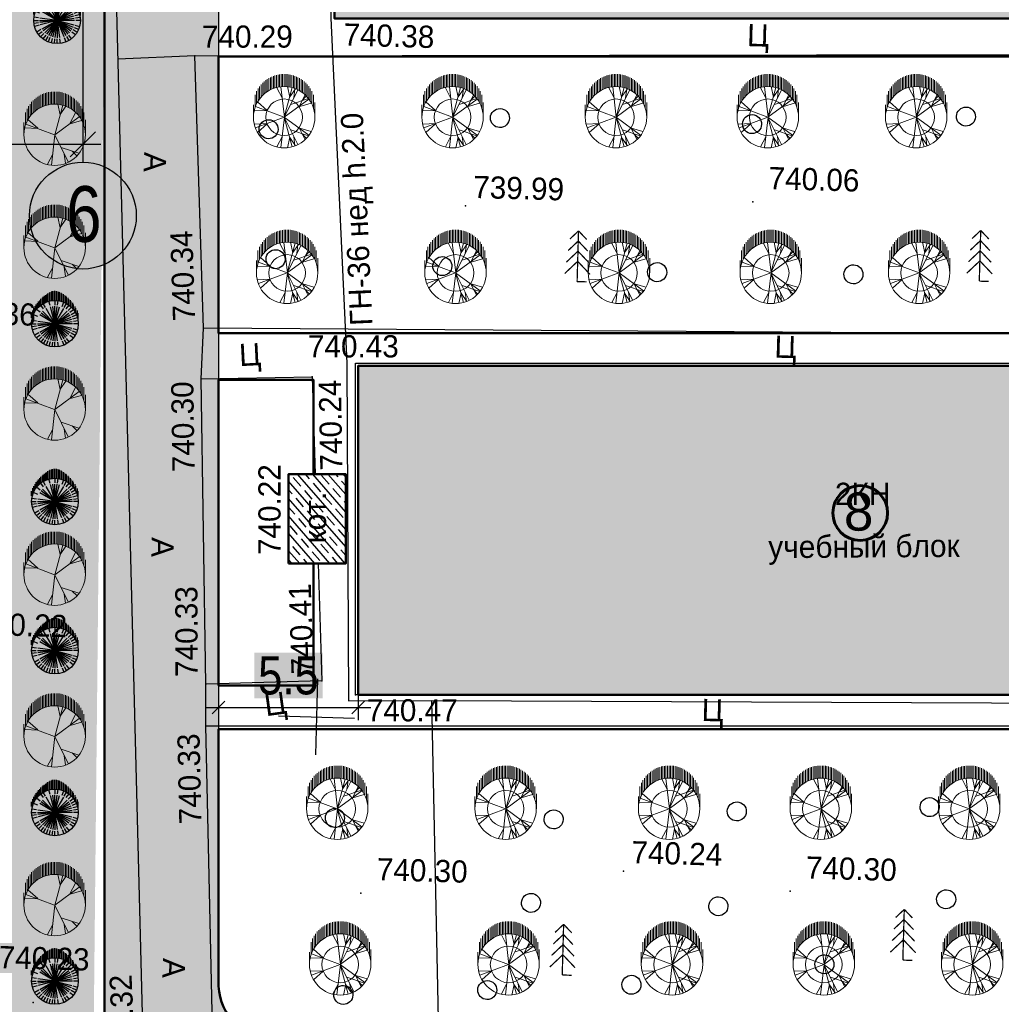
# Model space of a CAD drawing. Header units: millimetres. Extents: x -257011 to 237647566, y 2784933 to 6706507.
# Tile 25 of 256: x 10283163 to 10321845, y 2888420 to 2927237. Entities that reach past the tile are written whole.
import ezdxf
from ezdxf import colors
from ezdxf.entities.mleader import LeaderData, LeaderLine
from ezdxf.lldxf.tags import DXFTag
from ezdxf.math import Vec2, Vec3

# ---------------------------------------------------------------- set-up
doc = ezdxf.new("R2010")
doc.units = ezdxf.units.MM
doc.header["$LTSCALE"] = 1000
doc.header["$PDMODE"] = 32
doc.header["$PDSIZE"] = 0.3
for name, pattern in [('Д_ТРОТ_ТРУБА', [3, 1.5, -1.5]), ('ДОРОГИ_СТРОЯЩ', [9, 8, -1]), ('Контура низ откосов  Штриховая 0.1-0.5 - - - - - - -', [0.6, 0.1, -0.5])]:
    doc.linetypes.add(name, pattern=pattern)
for name, color, linetype in [('(001) Сетка', 92, 'Continuous'), ('(002) Рамка', 7, 'Continuous'), ('(004) Точки рельефа', 7, 'Continuous'), ('(007) Здания', 7, 'Continuous'), ('(013) Газ', 40, 'ИК_Газопровод -------г--------'), ('(013) Газопровод', 30, 'ИК_Газопровод -------г--------'), ('(025) Дорога', 7, 'Continuous'), ('(038) Деревья', 7, 'Continuous'), ('TREE', 74, 'Continuous')]:
    doc.layers.add(name, color=color, linetype=linetype)
for name, color, linetype, lineweight in [('.', 7, 'Continuous', 15), ('text', 1, 'Continuous', 13), ('Та', 250, 'Continuous', 25), ('Ф А С А Д', 250, 'Continuous', 15)]:
    doc.layers.add(name, color=color, linetype=linetype, lineweight=lineweight)
doc.styles.add('ATTR', font='romans.shx', dxfattribs={"width": 0.8, "height": 0.470416})
doc.styles.add('BM-431', font='txt')
doc.styles.add('D-431', font='txt', dxfattribs={"width": 2})
doc.styles.add('iso', font='isocpeur.TTF')
doc.styles.add('P-131', font='txt')
doc.styles.add('Roman', font='romans')
doc.styles.get("Standard").update_dxf_attribs({"font": 'ARIALN.TTF'})
doc.styles.add('X_ISO', font='isocpeui.ttf')
doc.styles.add('Фарход', font='ARIALN.TTF')
tags = doc.linetypes.add('HOT_WATER_SUPPLY', pattern='A,12.7,-5.08,["HW",Standard,S=2.54,R=0,X=-2.54,Y=-1.27],-5.08', length=22.86).pattern_tags.tags
tags[6] = DXFTag(74, 10)
doc.linetypes.add('KANALIS_K', pattern='A,1,["<",Standard,S=1.8,R=0,X=-0.9,Y=-0.9],3,-1,["К",Standard,S=1.8,R=0,X=-0.9,Y=-0.9],-1,10', length=16)
doc.linetypes.add('ИК_Воздушка ------- --------', pattern='A,9,-0.6,["Z",Standard,S=1.2,R=70,X=0.6,Y=-0.65],-1', length=10.6)
doc.linetypes.add('ИК_Газопровод -------г--------', pattern='A,9,-0.6,["Г",Standard,S=1.2,R=0,X=0,Y=-0.6],-1.2', length=10.8)
doc.dimstyles.new('ISO-25$0', dxfattribs={"dimtxt": 300, "dimasz": 200, "dimexe": 100, "dimexo": 300, "dimgap": 50, "dimtad": 1, "dimdec": 0, "dimtxsty": 'Фарход', "dimblk": 'OBLIQUE', "dimcen": 250, "dimclrd": 256, "dimclrt": 250, "dimadec": 0, "dimazin": 0, "dimtfac": 1, "dimtdec": 0, "dimtmove": 0, "dimatfit": 3, "dimldrblk": 'OBLIQUE', "dimfxl": 0, "dimlwd": -1, "dimarcsym": 0})
doc.dimstyles.new('ISO-25_WS', dxfattribs={"dimscale": 141.414141, "dimtxt": 7, "dimasz": 7, "dimexe": 5, "dimexo": 20, "dimgap": 2, "dimtad": 1, "dimdec": 0, "dimdsep": 46, "dimtxsty": 'Standard', "dimblk": 'OBLIQUE', "dimcen": 2.5, "dimdle": 5, "dimclrd": 5, "dimclre": 5, "dimclrt": 5, "dimadec": 0, "dimazin": 0, "dimtfac": 1, "dimtdec": 0, "dimtmove": 0, "dimatfit": 3, "dimldrblk": 'OBLIQUE', "dimfxl": 0, "dimtolj": 1, "dimtzin": 0, "dimlwd": 30, "dimlwe": 30, "dimarcsym": 0})

# ---------------------------------------------------------------- blocks, each defined once
blk = doc.blocks.new('d')
at = {"layer": '(038) Деревья', "color": 30}
blk.add_ellipse((0, 0), major_axis=(0.265, 0.265), ratio=1, start_param=5.497787, end_param=11.780972, dxfattribs=at)
blk = doc.blocks.new('ell')
at = {"const_width": 0.05}
for points in [[(0, 2), (-0.329, 1.671)], [(0, 0), (0, 2)], [(0, 2), (0.329, 1.671)], [(0, 1.6), (-0.386, 1.214)], [(0, 1.6), (0.386, 1.214)], [(0, 1.2), (-0.443, 0.757)], [(0, 1.2), (0.443, 0.757)], [(0, 0.8), (-0.5, 0.3)], [(0, 0.8), (0.5, 0.3)], [(0, 0), (0.375, 0)]]:
    blk.add_lwpolyline(points, dxfattribs=at)
blk = doc.blocks.new('Setka')
at = {"layer": '(001) Сетка'}
for p, q in [((0, 1.5), (0, -1.5)), ((-1.5, 0), (1.5, 0))]:
    blk.add_line(p, q, dxfattribs=at)
blk = doc.blocks.new('kjvklglhl')
at = {"layer": '(004) Точки рельефа'}
for p in [(334.286, 500.732), (356.431, 495.593), (345.119, 495.121), (334.932, 490.013), (334.896, 488.007), (339.267, 488.21), (338.449, 484.352), (338.596, 480.828), (335.418, 475.977), (339.992, 476.24), (341.325, 475.724), (335.462, 474.337), (352.087, 469.079), (358.665, 468.464), (341.765, 467.921), (328.971, 463.246)]:
    blk.add_point(p, dxfattribs=at)
at = {"layer": '(007) Здания'}
blk.add_lwpolyline([(376.227, 476.706), (341.325, 475.724), (340.957, 488.799), (381.529, 489.94), (382.011, 472.802)], dxfattribs=at)
blk.add_lwpolyline([(338.548, 480.826), (338.449, 484.352), (340.7, 484.415), (340.799, 480.89)], close=True, dxfattribs=at)
at = {"layer": '(013) Газ', "linetype": 'ИК_Воздушка ------- --------', "ltscale": 0.5, "flags": 128}
for points in [[(292.909, 529.889), (292.062, 534.008), (300.797, 535.523), (378.045, 536.01), (380.152, 536.01), (380.512, 520.117), (378.614, 520.082), (373.886, 519.972), (374, 516.282), (339.283, 515.209), (339.606, 502.365), (340.619, 488.79), (341.059, 475.484), (341.059, 475.484), (344.329, 475.58), (345.717, 447.337), (345.717, 447.337)], [(344.329, 475.58), (375.842, 476.344), (375.939, 472.334), (381.325, 472.464), (381.43, 468.731)]]:
    blk.add_lwpolyline(points, dxfattribs=at)
at = {"layer": '(025) Дорога', "linetype": 'Д_ТРОТ_ТРУБА', "flags": 128}
blk.add_lwpolyline([(269.368, 515.247), (270.684, 506.001), (279.473, 507.345), (281.553, 506.423), (308.542, 510.883), (312.531, 513.649), (318.524, 513.838), (330.524, 514.19), (333.406, 460.634), (331.811, 454.811, 1.56758), (332.906, 443.73, 0.509364), (333.962, 453.359), (336.672, 456.912), (338.021, 457.657), (347.714, 458.292), (347.773, 448.108), (343.552, 448.203), (343.703, 435.09)], format="xyb", dxfattribs=at)
for points in [[(380.155, 490.956), (334.932, 490.013), (334.286, 500.732), (371.231, 501.827), (379.825, 502.082), (379.898, 499.61), (378.901, 499.581)], [(339.712, 480.859), (339.992, 476.24), (335.418, 475.977), (334.896, 488.007), (339.267, 488.21), (339.499, 484.382)], [(339.267, 488.21), (339.499, 484.382)], [(374.417, 463.962), (336.083, 462.055), (335.462, 474.337), (374.094, 475.423), (374.417, 463.962)]]:
    blk.add_lwpolyline(points, dxfattribs=at)
at = {"layer": '(025) Дорога', "linetype": 'Контура низ откосов  Штриховая 0.1-0.5 - - - - - - -'}
for points in [[(334.286, 500.732), (331.26, 500.509)], [(334.896, 488.007), (334.932, 490.013)], [(335.462, 474.337), (335.418, 475.978)]]:
    blk.add_lwpolyline(points, dxfattribs=at)
at = {"layer": '(001) Сетка'}
blk.add_blockref('Setka', (339.817, 474.81), dxfattribs=at)
at = {"layer": '(038) Деревья', "color": 30, "linetype": 'Continuous'}
for p in [(364.735, 499.189), (346.379, 498.615), (356.318, 498.656), (337.279, 497.918), (337.697, 492.805), (344.276, 492.716), (352.744, 492.716), (360.478, 492.849), (364.07, 471.935), (356.479, 471.554), (349.273, 471.036), (340.653, 470.848), (364.823, 468.322), (355.857, 467.795), (348.473, 467.72), (360.099, 465.626), (352.521, 464.605), (341.184, 463.885), (346.845, 464.238)]:
    blk.add_blockref('d', p, dxfattribs=at)
at = {"layer": '(038) Деревья', "linetype": 'Continuous'}
for p in [(365.443, 492.719), (349.601, 492.256), (363.184, 465.878), (349.783, 464.913)]:
    blk.add_blockref('ell', p, dxfattribs=at)
at = {"layer": '(004) Точки рельефа', "style": 'D-431'}
for s, rotation, p in [('740.29', 1.6978, (334.564, 501.055)), ('740.34', 93.4498, (334.601, 490.281)), ('740.43', 1.6107, (339.083, 488.97)), ('740.24', 92.6563, (340.569, 484.559)), ('740.30', 92.4832, (334.746, 484.329)), ('740.22', 91.6107, (338.223, 481.152)), ('740.33', 91.7957, (335.094, 476.255)), ('740.41', 93.4656, (339.66, 476.508)), ('740.47', 1.6107, (341.806, 474.692)), ('740.33', 92.8904, (335.406, 470.463)), ('740.32', 94.0803, (333.071, 460.899))]:
    blk.add_text(s, height=0.875, rotation=rotation, dxfattribs=at).set_placement(p)
for s, p in [('740.38', (340.128, 501.299)), ('740.06', (357.031, 496.113)), ('739.99', (345.407, 495.436)), ('740.36', (324.734, 489.914)), ('740.22', (326.316, 477.674)), ('740.24', (352.375, 469.394)), ('740.30', (359.265, 468.984)), ('740.30', (342.365, 468.441)), ('740.23', (327.566, 464.561))]:
    blk.add_text(s, height=0.875, dxfattribs=at).set_placement(p)
at = {"layer": '(007) Здания', "color": 0}
for s, rotation, style, p in [('2КН', 1.6107, 'P-131', (360.003, 483.735)), ('учебный блок', 2, 'BM-431', (357.44, 481.568))]:
    blk.add_text(s, height=0.88, rotation=rotation, dxfattribs=dict(at, style=style)).set_placement(p)
at = {"layer": '(007) Здания', "color": 0, "linetype": 'Continuous', "style": 'BM-431'}
blk.add_text('кот.', height=0.88, rotation=91.6107, dxfattribs=at).set_placement((340.002, 481.663))
at = {"layer": '(013) Газопровод', "color": 0, "linetype": 'Continuous', "style": 'BM-431'}
blk.add_text('ГН-36 нед h.2.0', height=0.875, rotation=94.2102, dxfattribs=at).set_placement((341.589, 490.311))
at = {"layer": '(025) Дорога', "linetype": 'ДОРОГИ_СТРОЯЩ', "style": 'BM-431'}
for p in [(356.026, 501.725), (357.449, 489.478), (354.983, 475.08)]:
    blk.add_text('Ц', height=0.875, dxfattribs=at).set_placement(p)
for s, rotation, p in [('A', 270, (332.405, 496.888)), ('Ц', 4.4789, (336.401, 488.548)), ('A', 270, (333.13, 481.714)), ('Ц', 9.3824, (337.827, 474.781)), ('A', 270, (334.037, 465.143))]:
    blk.add_text(s, height=0.875, rotation=rotation, dxfattribs=at).set_placement(p)
blk = doc.blocks.new('dhdyfh')
at = {"layer": 'TREE', "color": 92, "lineweight": 20}
for p, q in [((10253914, 5666083), (10253914, 5666567)), ((10253975, 5666109), (10253975, 5666601)), ((10254035, 5666629), (10254035, 5666140)), ((10254096, 5666652), (10254096, 5666163)), ((10254156, 5666184), (10254156, 5666675)), ((10254217, 5666691), (10254217, 5666204)), ((10254277, 5666217), (10254277, 5666705)), ((10254338, 5666714), (10254338, 5666227)), ((10254398, 5666235), (10254398, 5666724)), ((10254459, 5666724), (10254459, 5666238)), ((10254519, 5666243), (10254519, 5666724)), ((10254580, 5666724), (10254580, 5666240)), ((10254640, 5666233), (10254640, 5666724)), ((10254701, 5666717), (10254701, 5666227)), ((10254761, 5666215), (10254761, 5666706)), ((10254822, 5666693), (10254822, 5666199)), ((10254882, 5666186), (10254882, 5666674)), ((10254943, 5666652), (10254943, 5666166)), ((10255003, 5666140), (10255003, 5666629)), ((10255064, 5666601), (10255064, 5666114)), ((10255125, 5666081), (10255125, 5666565)), ((10253491, 5665666), (10253491, 5666158)), ((10253551, 5665761), (10253551, 5666240)), ((10253612, 5665831), (10253612, 5666323)), ((10253672, 5665895), (10253672, 5666384)), ((10253733, 5665949), (10253733, 5666439)), ((10253793, 5665998), (10253793, 5666487)), ((10253854, 5666529), (10253854, 5666039)), ((10254443, 5665800), (10254236, 5666193)), ((10254532, 5665031), (10254393, 5666223)), ((10254522, 5665028), (10254837, 5666198)), ((10254739, 5665821), (10254650, 5666236)), ((10254739, 5665828), (10254966, 5666152)), ((10254897, 5665793), (10254946, 5666154)), ((10255185, 5666529), (10255185, 5666042)), ((10255246, 5665998), (10255246, 5666487)), ((10255306, 5666441), (10255306, 5665949)), ((10255367, 5665893), (10255367, 5666384)), ((10255427, 5666323), (10255427, 5665828)), ((10255488, 5665756), (10255488, 5666256)), ((10255548, 5666158), (10255548, 5665664)), ((10253370, 5665419), (10253370, 5665908)), ((10253430, 5665555), (10253430, 5666052)), ((10254522, 5665031), (10255054, 5666100)), ((10254778, 5665531), (10255478, 5665762)), ((10255123, 5665467), (10255340, 5665898)), ((10255212, 5665677), (10255390, 5665854)), ((10255609, 5665574), (10255609, 5666055)), ((10255669, 5665911), (10255669, 5665409)), ((10253309, 5665030), (10253309, 5665514)), ((10254519, 5665030), (10253387, 5665451)), ((10253851, 5665290), (10253466, 5665636)), ((10254522, 5665028), (10255488, 5665736)), ((10255133, 5665459), (10255577, 5665590)), ((10255730, 5665030), (10255730, 5665615)), ((10253851, 5665282), (10253348, 5665297))]:
    blk.add_line(p, q, dxfattribs=at)
at = {"layer": 'TREE', "color": 30, "lineweight": 20, "true_color": 0xf8991e}
for p, q in [((10254519, 5665030), (10253387, 5664608)), ((10254532, 5665028), (10254393, 5663836)), ((10254522, 5665031), (10254837, 5663861)), ((10254522, 5665031), (10255488, 5664323)), ((10254522, 5665028), (10255054, 5663959)), ((10253851, 5664777), (10253348, 5664762)), ((10253851, 5664769), (10253466, 5664423)), ((10255123, 5664592), (10255340, 5664161)), ((10255133, 5664600), (10255577, 5664469)), ((10254443, 5664259), (10254236, 5663866)), ((10254739, 5664238), (10254650, 5663823)), ((10254739, 5664231), (10254966, 5663908)), ((10254778, 5664528), (10255478, 5664297)), ((10254897, 5664266), (10254946, 5663905)), ((10255212, 5664382), (10255390, 5664205))]:
    blk.add_line(p, q, dxfattribs=at)
blk.add_circle((10254519, 5665030), 1210, dxfattribs=at)
at = {"layer": 'TREE', "color": 92, "lineweight": 20}
blk.add_circle((10254519, 5665030), 720, dxfattribs=at)
at = {"layer": 'TREE', "color": 30, "lineweight": 20, "true_color": 0xf8991e, "style": 'ATTR', "width": 0.8, "flags": 9}
for p in [(10254522, 5665031), (10254522, 5665028)]:
    blk.add_attdef('ESTCODE', p, '', height=14.1, rotation=90, dxfattribs=at)
blk = doc.blocks.new('16')
h = blk.add_hatch(color=256)
h.dxf.hatch_style = 1
h.set_gradient(color1=(153, 204, 102), one_color=1, tint=1, name='SPHERICAL')
h.paths.add_polyline_path([(16382639, 10776741, 1), (16386324, 10776741, 1)])
blk.add_circle((16384481, 10776741), 1842)
at = {"layer": 'TREE'}
for p, q in [((16383442, 10777780), (16383179, 10778043)), ((16383584, 10777909), (16383360, 10778202)), ((16383746, 10778014), (16383560, 10778336)), ((16384102, 10778156), (16384005, 10778520)), ((16384481, 10776741), (16384124, 10778075)), ((16384290, 10778196), (16384241, 10778567)), ((16384481, 10776741), (16384302, 10778103)), ((16384481, 10778583), (16384481, 10778214)), ((16384481, 10778122), (16384481, 10776741)), ((16384481, 10776741), (16384661, 10778103)), ((16384673, 10778196), (16384722, 10778567)), ((16384938, 10778583), (16385310, 10778583)), ((16385044, 10778100), (16385186, 10778442)), ((16385074, 10778491), (16385524, 10778491)), ((16385282, 10778398), (16385700, 10778398)), ((16385378, 10777909), (16385603, 10778202)), ((16385450, 10778306), (16385862, 10778306)), ((16385595, 10778214), (16385999, 10778214)), ((16385701, 10778122), (16386115, 10778122)), ((16385799, 10778030), (16386226, 10778030)), ((16383119, 10777305), (16382780, 10777445)), ((16383208, 10777476), (16382886, 10777662)), ((16383317, 10777634), (16383020, 10777862)), ((16384481, 10776741), (16383207, 10777268)), ((16384481, 10776741), (16383285, 10777431)), ((16384481, 10776741), (16383384, 10777583)), ((16384481, 10776741), (16383504, 10777717)), ((16384481, 10776741), (16383643, 10777834)), ((16384481, 10776741), (16383791, 10777937)), ((16384481, 10776741), (16385172, 10777937)), ((16384481, 10776741), (16385320, 10777834)), ((16384481, 10776741), (16385458, 10777717)), ((16384481, 10776741), (16385678, 10777431)), ((16385646, 10777634), (16385943, 10777862)), ((16385755, 10777476), (16386077, 10777662)), ((16385881, 10777938), (16386324, 10777938)), ((16385956, 10777846), (16386436, 10777846)), ((16386517, 10777754), (16386019, 10777754)), ((16386085, 10777662), (16386598, 10777662)), ((16386124, 10777569), (16386671, 10777569)), ((16386744, 10777477), (16386171, 10777477)), ((16386812, 10777385), (16386207, 10777385)), ((16386238, 10777293), (16386872, 10777293)), ((16382639, 10776741), (16383008, 10776741)), ((16383020, 10776933), (16382655, 10776981)), ((16383020, 10776548), (16382655, 10776500)), ((16383056, 10777122), (16382702, 10777217)), ((16384481, 10776741), (16383100, 10776741)), ((16384481, 10776741), (16383114, 10776920)), ((16384481, 10776741), (16383114, 10776561)), ((16384481, 10776741), (16383147, 10777098)), ((16384481, 10776741), (16383207, 10776213)), ((16384481, 10776741), (16383285, 10776050)), ((16384481, 10776741), (16383384, 10775898)), ((16384481, 10776741), (16383504, 10775764)), ((16384481, 10776741), (16383643, 10775648)), ((16384481, 10776741), (16383791, 10775544)), ((16384481, 10776741), (16383956, 10775471)), ((16384481, 10776741), (16384124, 10775406)), ((16384481, 10776741), (16385816, 10777098)), ((16384481, 10776741), (16385848, 10776920)), ((16384481, 10776741), (16385863, 10776741)), ((16384481, 10776741), (16385458, 10775764)), ((16384481, 10776741), (16385816, 10776383)), ((16384481, 10776741), (16385678, 10776050)), ((16384481, 10776741), (16385848, 10776561)), ((16384481, 10776741), (16385320, 10775648)), ((16384481, 10776741), (16385172, 10775544)), ((16384481, 10776741), (16384839, 10775406)), ((16384481, 10776741), (16385007, 10775471)), ((16384481, 10776741), (16384661, 10775378)), ((16384481, 10775359), (16384481, 10776741)), ((16385907, 10777122), (16386261, 10777217)), ((16385942, 10776548), (16386308, 10776500)), ((16386324, 10776741), (16385955, 10776741)), ((16386924, 10777201), (16386269, 10777201)), ((16386289, 10777109), (16386975, 10777109)), ((16387013, 10777017), (16386304, 10777017)), ((16387005, 10776464), (16386305, 10776464)), ((16386313, 10776556), (16387035, 10776556)), ((16386316, 10776925), (16387043, 10776925)), ((16387056, 10776833), (16386320, 10776833)), ((16387056, 10776648), (16386324, 10776648)), ((16386328, 10776741), (16387065, 10776741)), ((16383119, 10776176), (16382780, 10776036)), ((16383208, 10776005), (16382886, 10775819)), ((16383317, 10775847), (16383020, 10775619)), ((16385521, 10775701), (16385784, 10775438)), ((16385646, 10775847), (16385943, 10775619)), ((16385755, 10776005), (16386077, 10775819)), ((16385844, 10776176), (16386183, 10776036)), ((16386517, 10775727), (16386023, 10775727)), ((16386081, 10775819), (16386603, 10775819)), ((16386680, 10775912), (16386132, 10775912)), ((16386171, 10776004), (16386744, 10776004)), ((16386812, 10776096), (16386211, 10776096)), ((16386242, 10776188), (16386872, 10776188)), ((16386928, 10776280), (16386262, 10776280)), ((16386285, 10776372), (16386975, 10776372)), ((16383584, 10775572), (16383360, 10775279)), ((16383746, 10775467), (16383560, 10775145)), ((16383918, 10775381), (16383776, 10775039)), ((16384102, 10775325), (16384005, 10774961)), ((16384481, 10774898), (16384481, 10775267)), ((16384673, 10775285), (16384722, 10774914)), ((16384861, 10775325), (16384958, 10774961)), ((16384868, 10774898), (16385306, 10774898)), ((16385044, 10775381), (16385186, 10775039)), ((16385511, 10774991), (16385058, 10774991)), ((16385217, 10775467), (16385402, 10775145)), ((16385310, 10775083), (16385695, 10775083)), ((16385378, 10775572), (16385603, 10775279)), ((16385849, 10775175), (16385446, 10775175)), ((16385587, 10775267), (16385995, 10775267)), ((16386119, 10775359), (16385697, 10775359)), ((16385795, 10775451), (16386230, 10775451)), ((16386333, 10775543), (16385881, 10775543)), ((16385956, 10775635), (16386427, 10775635))]:
    blk.add_line(p, q, dxfattribs=at)
at = {"layer": 'TREE', "style": 'ATTR', "width": 0.8, "flags": 9}
blk.add_attdef('ESTCODE', (16384481, 10776741), '', height=21.5, dxfattribs=at)
blk = doc.blocks.new('17')
at = {"layer": 'TREE', "color": 68, "lineweight": 20, "true_color": 0x306100}
for p, q in [((16375547, 10777897), (16376284, 10777897)), ((16375547, 10776055), (16376189, 10777778)), ((16375932, 10777072), (16375955, 10777838)), ((16375943, 10777072), (16376470, 10777658)), ((16376140, 10777805), (16376884, 10777805)), ((16376347, 10777713), (16377104, 10777713)), ((16376516, 10777620), (16377265, 10777620)), ((16376661, 10777528), (16377389, 10777528)), ((16376767, 10777436), (16377515, 10777436)), ((16376865, 10777344), (16377610, 10777344)), ((16376947, 10777252), (16377692, 10777252)), ((16377022, 10777160), (16377766, 10777160)), ((16377829, 10777068), (16377084, 10777068)), ((16377151, 10776976), (16377888, 10776976)), ((16377190, 10776884), (16377939, 10776884)), ((16375545, 10776036), (16373730, 10776246)), ((16374374, 10776171), (16373777, 10776487)), ((16377982, 10776792), (16377237, 10776792)), ((16378017, 10776699), (16377272, 10776699)), ((16377304, 10776607), (16378052, 10776607)), ((16378077, 10776515), (16377335, 10776515)), ((16377355, 10776423), (16378098, 10776423)), ((16378111, 10776331), (16377369, 10776331)), ((16377381, 10776239), (16378126, 10776239)), ((16375545, 10776051), (16373917, 10775240)), ((16374784, 10775661), (16374433, 10774595)), ((16375545, 10776051), (16377325, 10775571)), ((16375545, 10776051), (16376623, 10774580)), ((16376751, 10775721), (16377384, 10775856)), ((16376763, 10775721), (16377255, 10775376)), ((16377351, 10775686), (16378099, 10775686)), ((16378115, 10775778), (16377370, 10775778)), ((16377378, 10775870), (16378127, 10775870)), ((16378126, 10776147), (16377386, 10776147)), ((16378126, 10775963), (16377390, 10775963)), ((16377394, 10776055), (16378126, 10776055)), ((16374386, 10775481), (16373835, 10775406)), ((16376201, 10775120), (16376400, 10774445)), ((16376213, 10775135), (16376868, 10774805)), ((16377147, 10775134), (16377884, 10775134)), ((16377939, 10775226), (16377198, 10775226)), ((16377237, 10775318), (16377982, 10775318)), ((16378017, 10775410), (16377276, 10775410)), ((16377308, 10775502), (16378050, 10775502)), ((16378080, 10775594), (16377327, 10775594)), ((16374561, 10775000), (16374292, 10774730)), ((16377265, 10774489), (16376512, 10774489)), ((16376652, 10774581), (16377414, 10774581)), ((16377515, 10774673), (16376763, 10774673)), ((16376861, 10774765), (16377610, 10774765)), ((16377696, 10774857), (16376947, 10774857)), ((16377022, 10774949), (16377766, 10774949)), ((16377829, 10775042), (16377088, 10775042)), ((16375547, 10774213), (16376438, 10774213)), ((16376888, 10774305), (16376124, 10774305)), ((16376376, 10774397), (16377108, 10774397))]:
    blk.add_line(p, q, dxfattribs=at)
blk.add_circle((16375547, 10776055), 1842, dxfattribs=at)
at = {"layer": 'TREE', "color": 68, "lineweight": 20, "true_color": 0x306100, "style": 'ATTR', "width": 0.8, "flags": 9}
blk.add_attdef('ESTCODE', (16375545, 10776051), '', height=21.5, dxfattribs=at)
blk = doc.blocks.new('_Oblique')
at = {"color": 0, "linetype": 'ByBlock', "lineweight": -2}
blk.add_line((-0.5, -0.5), (0.5, 0.5), dxfattribs=at)
blk = doc.blocks.new('*D2009')
at = {"color": 5, "linetype": 'KANALIS_K', "lineweight": -2, "ltscale": 1000, "transparency": 16777216}
for p, q in [((10291003, 2910214), (10291003, 2899616)), ((10296503, 2909868), (10296503, 2899616))]:
    blk.add_line(p, q, dxfattribs=at)
at = {"color": 5, "linetype": 'KANALIS_K', "ltscale": 1000, "transparency": 16777216}
blk.add_line((10290503, 2900116), (10297003, 2900116), dxfattribs=at)
at = {"layer": 'Defpoints', "color": 0, "linetype": 'KANALIS_K', "lineweight": 50, "ltscale": 1000, "transparency": 16777216}
for p in [(10291003, 2910264), (10296503, 2909918), (10296503, 2900116)]:
    blk.add_point(p, dxfattribs=at)
at = {"color": 5, "linetype": 'KANALIS_K', "ltscale": 1000, "transparency": 16777216, "xscale": 500, "yscale": 500, "zscale": 500, "rotation": 180}
blk.add_blockref('_Oblique', (10291003, 2900116), dxfattribs=at)
at = {"color": 5, "linetype": 'KANALIS_K', "ltscale": 1000, "transparency": 16777216, "xscale": 500, "yscale": 500, "zscale": 500}
blk.add_blockref('_Oblique', (10296503, 2900116), dxfattribs=at)
at = {"color": 5, "linetype": 'KANALIS_K', "ltscale": 1000, "transparency": 16777216, "insert": (10293753, 2901378), "char_height": 1500, "attachment_point": 5, "style": 'Фарход', "bg_fill": 1, "box_fill_scale": 1.1, "bg_fill_color": 255, "bg_fill_transparency": 0}
blk.add_mtext('5.5', dxfattribs=at)
blk = doc.blocks.new('*D2010')
at = {"color": 5, "lineweight": 30, "ltscale": 1000, "transparency": 16777216}
for p, q in [((10258653, 2936003), (10258653, 2921617)), ((10285653, 2936003), (10285653, 2921617)), ((10257945, 2922324), (10286360, 2922324))]:
    blk.add_line(p, q, dxfattribs=at)
at = {"layer": 'Defpoints', "color": 0, "lineweight": 50, "ltscale": 1000, "transparency": 16777216}
for p in [(10258653, 2938831), (10285653, 2938831), (10285653, 2922324)]:
    blk.add_point(p, dxfattribs=at)
at = {"color": 5, "lineweight": 30, "ltscale": 1000, "transparency": 16777216, "xscale": 989.89898989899, "yscale": 989.89898989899, "zscale": 989.89898989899, "rotation": 180}
blk.add_blockref('_Oblique', (10258653, 2922324), dxfattribs=at)
at = {"color": 5, "lineweight": 30, "ltscale": 1000, "transparency": 16777216, "xscale": 989.89898989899, "yscale": 989.89898989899, "zscale": 989.89898989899}
blk.add_blockref('_Oblique', (10285653, 2922324), dxfattribs=at)
at = {"color": 5, "lineweight": 50, "ltscale": 1000, "transparency": 16777216, "insert": (10272153, 2923112), "char_height": 989.9, "attachment_point": 5, "bg_fill": 1, "box_fill_scale": 1.1, "bg_fill_color": 255, "bg_fill_transparency": 0}
blk.add_mtext('\\A1;27.0', dxfattribs=at)

msp = doc.modelspace()

# ---------------------------------------------------------------- hatches: boundary and pattern name
at = {"layer": '.', "lineweight": 50, "ltscale": 1000, "transparency": 33554687}
h = msp.add_hatch(color=256, dxfattribs=at)
h.dxf.hatch_style = 1
h.set_gradient(color1=(132, 132, 132), color2=(132, 132, 132), tint=1)
edge = h.paths.add_edge_path()
edge.add_line((10293223.125, 2887097.343), (10329186.014, 2887873.601))
edge.add_line((10329186.014, 2887873.601), (10329186.014, 2889786.184))
edge.add_line((10329186.014, 2889786.184), (10345328.474, 2889786.184))
edge.add_line((10345328.474, 2889786.184), (10345328.474, 2889069.602))
edge.add_line((10345328.474, 2889069.602), (10347954.841, 2889069.602))
edge.add_line((10347954.841, 2889069.602), (10347954.841, 2926419.848))
edge.add_line((10347954.841, 2926419.848), (10347139.448, 2926435.118))
edge.add_line((10347139.448, 2926435.118), (10347165.137, 2940197.067))
edge.add_line((10347165.137, 2940197.067), (10348005.201, 2940197.067))
edge.add_line((10348005.201, 2940197.067), (10348005.201, 2952555.638))
edge.add_line((10348005.201, 2952555.638), (10292340.841, 2952555.638))
edge.add_arc((10292404.198, 2951154.347), 1402.722, 92.5888027, 177.7762916)
edge.add_line((10291002.532, 2951208.775), (10291002.532, 2956666.893))
edge.add_line((10291002.532, 2956666.893), (10354910.944, 2956012.625))
edge.add_line((10354910.944, 2956012.625), (10354910.944, 2943463.996))
edge.add_line((10354910.944, 2943463.996), (10357685.763, 2943463.996))
edge.add_line((10357685.763, 2943463.996), (10357664.748, 2923255.6))
edge.add_line((10357664.748, 2923255.6), (10354780.689, 2923252.584))
edge.add_line((10354780.689, 2923252.584), (10354815.475, 2889991.17))
edge.add_line((10354815.475, 2889991.17), (10364775.188, 2890241.427))
edge.add_line((10364775.188, 2890241.427), (10366601.321, 2890153.161))
edge.add_line((10366601.321, 2890153.161), (10366558.958, 2889276.712))
edge.add_line((10366558.958, 2889276.712), (10366382.939, 2885635.093))
edge.add_line((10366382.939, 2885635.093), (10363039.34, 2885902.047))
edge.add_line((10363039.34, 2885902.047), (10362828.153, 2884131.001))
edge.add_line((10362828.153, 2884131.001), (10292673.993, 2882603.341))
edge.add_line((10292673.993, 2882603.341), (10291253.598, 2881842.195))
edge.add_line((10291253.598, 2881842.195), (10288491.666, 2878445.861))
edge.add_line((10288491.666, 2878445.861), (10286502.532, 2879832.131))
edge.add_line((10286502.532, 2879832.131), (10286502.532, 2928681.172))
edge.add_line((10286502.532, 2928681.172), (10291002.532, 2928681.172))
edge.add_line((10291002.532, 2928681.172), (10291002.532, 2889129.011))
edge.add_arc((10293100.291, 2889192.464), 2098.718, 181.732534, 273.3553239)
at = {"linetype": 'KANALIS_K', "ltscale": 1000}
h = msp.add_hatch(dxfattribs=at)
h.set_pattern_fill('JIS_STN_1E', color=252, scale=550, angle=266, style=0)
h.set_pattern_definition([(311, (0, -2762778.6), (415.09027, 360.832466), []), (311, (-27.05, -2763165.4), (415.09027, 360.832466), [550, -275])])
h.paths.add_polyline_path([(10295566.291, 2940087.651), (10330406.656, 2940087.651), (10330406.656, 2943717.685), (10336964.246, 2943717.685), (10336964.246, 2951187.718), (10343588.191, 2951187.718), (10343595.48, 2936579.655), (10347134.396, 2936579.655), (10347134.396, 2929977.641), (10343588.191, 2929977.641), (10343588.191, 2890329.034), (10337006.799, 2890329.034), (10337006.799, 2896518.518), (10331341.596, 2896518.518), (10331341.596, 2900620.813), (10296502.532, 2900620.813), (10296502.532, 2913591.626), (10336961.338, 2913591.626), (10336961.338, 2927289.436), (10295566.291, 2927289.436)])
at = {"lineweight": 30}
h = msp.add_hatch(color=256, dxfattribs=at)
h.set_gradient(color1=(255, 255, 255), one_color=1, tint=1)
h.paths.add_polyline_path([(10285811.002, 2921611.141, 1), (10285494.063, 2917412.44, 1)])
at = {"linetype": 'KANALIS_K', "ltscale": 1000}
h = msp.add_hatch(dxfattribs=at)
h.set_pattern_fill('JIS_STN_1E', color=252, scale=450, angle=266, style=0)
h.set_pattern_definition([(311, (0, -2762778.6), (339.619311, 295.226563), []), (311, (-22.13, -2763095.07), (339.619311, 295.226563), [450, -225])])
h.paths.add_polyline_path([(10293759.32, 2905797.741), (10296010.729, 2905797.741), (10296010.729, 2909324.664), (10293759.32, 2909324.664)])
at = {"lineweight": 50}
h = msp.add_hatch(color=1, dxfattribs=at)
h.set_gradient(color1=(255, 255, 255), one_color=1, tint=1)
h.paths.add_polyline_path([(10315204.303, 2907789.144, 1), (10317365.649, 2907789.144, 1)])
at = {"layer": 'Ф А С А Д', "linetype": 'KANALIS_K', "ltscale": 1000}
h = msp.add_hatch(dxfattribs=at)
h.set_pattern_fill('CROSS', color=92, scale=40, angle=95)
h.set_pattern_definition([(95, (0, -2762778.6), (-275.171012, 230.8958947), [127, -381]), (185, (57.72, -2762709.8), (-230.8958947, -275.171012), [127, -381])])
edge = h.paths.add_edge_path()
edge.add_line((10286002.532, 2879931.479), (10286502.532, 2928681.172))
edge.add_line((10286502.532, 2928681.172), (10269349.482, 2928681.172))
edge.add_line((10269349.482, 2928681.172), (10275562.462, 2880214.577))
edge.add_line((10275562.462, 2880214.577), (10284147.488, 2880214.577))
edge.add_arc((10284147.488, 2873995.31), 6219.268, 72.6460502, 90, ccw=False)

# ---------------------------------------------------------------- linework, layer by layer
at = {"layer": '(002) Рамка', "color": 0, "lineweight": 60, "ltscale": 1000}
msp.add_circle((10316284.976, 2907789.144), 1080.673, dxfattribs=at)
at = {"lineweight": 50, "ltscale": 1000}
msp.add_line((10286502.532, 2928681.172), (10286502.532, 2910219.068), dxfattribs=at)
for points in [[(10295566.291, 2940087.651), (10330406.656, 2940087.651), (10330406.656, 2943717.685), (10336964.246, 2943717.685), (10336964.246, 2951187.718), (10343588.191, 2951187.718), (10343588.191, 2890329.034), (10337006.799, 2890329.034), (10337006.799, 2896518.518), (10331341.596, 2896518.518), (10331341.596, 2900620.813), (10296502.532, 2900620.813), (10296502.532, 2913591.626), (10336961.338, 2913591.626), (10336961.338, 2927289.436), (10295566.291, 2927289.436), (10295566.291, 2940087.651)], [(10294739.647, 2909324.664), (10294739.647, 2913044.348), (10291002.532, 2913044.348), (10291002.532, 2900994.81), (10294739.647, 2900994.81), (10294739.647, 2905797.741)], [(10286502.532, 2879751.442), (10286502.532, 2910219.068)]]:
    msp.add_lwpolyline(points, dxfattribs=at)
at = {"lineweight": 30, "ltscale": 1000}
msp.add_lwpolyline([(10286502.532, 2879832.131), (10286502.532, 2928681.172), (10291002.532, 2928681.172), (10291002.532, 2889129.011, 0.422533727), (10293223.125, 2887097.343)], format="xyb", dxfattribs=at)
at = {"lineweight": 50, "ltscale": 1000}
for points in [[(10291002.532, 2925782.751), (10334860.708, 2925782.751), (10334860.708, 2914876.761), (10291002.532, 2914876.761)], [(10293759.32, 2905797.741), (10296010.729, 2905797.741), (10296010.729, 2909324.664), (10293759.32, 2909324.664)]]:
    msp.add_lwpolyline(points, close=True, dxfattribs=at)
msp.add_lwpolyline([(10329186.014, 2899270.677), (10291002.532, 2899270.677), (10291002.532, 2889129.011, 0.422533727), (10293223.125, 2887097.343), (10329186.014, 2887873.601)], format="xyb", close=True, dxfattribs=at)
at = {"color": 162, "lineweight": 30}
msp.add_circle((10285652.532, 2919511.79), 2105.323, dxfattribs=at)

# ---------------------------------------------------------------- block references
at = {"lineweight": 5, "xscale": 999.9999999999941, "yscale": 999.9999999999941, "zscale": 999.9999999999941, "rotation": 358.3893224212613}
msp.add_blockref('kjvklglhl', (9941829.75, 2434677.112), dxfattribs=at)
at = {"color": 150, "lineweight": 100, "rotation": 90}
for name, p, xscale, yscale, zscale in [('16', (15657469.441, -5241409.208), 0.4985583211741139, 0.4985583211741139, 0.4985583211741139), ('17', (17364290.908, -7835855.309), 0.6569891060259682, 0.6569891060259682, 0.6569891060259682), ('17', (17364290.908, -7840311.369), 0.6569891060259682, 0.6569891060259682, 0.6569891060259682), ('16', (15657386.19, -5253366.506), 0.4985583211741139, 0.4985583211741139, 0.4985583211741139), ('17', (17364290.908, -7846689.299), 0.6569891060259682, 0.6569891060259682, 0.6569891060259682), ('16', (15657386.19, -5260376.99), 0.4985583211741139, 0.4985583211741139, 0.4985583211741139), ('17', (17364290.908, -7853198.621), 0.6569891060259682, 0.6569891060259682, 0.6569891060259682), ('16', (15657386.19, -5266253.758), 0.4985583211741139, 0.4985583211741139, 0.4985583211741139), ('17', (17364290.908, -7859576.551), 0.6569891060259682, 0.6569891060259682, 0.6569891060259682), ('16', (15657386.19, -5272632.833), 0.4985583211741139, 0.4985583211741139, 0.4985583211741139), ('17', (17364290.908, -7866224.581), 0.6569891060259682, 0.6569891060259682, 0.6569891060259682), ('16', (15657386.19, -5279280.863), 0.4985583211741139, 0.4985583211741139, 0.4985583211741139)]:
    msp.add_blockref(name, p, dxfattribs=dict(at, xscale=xscale, yscale=yscale, zscale=zscale))
at = {"lineweight": 50}
for p in [(39065.732, -2741638.247), (45701.999, -2741638.247), (52142.263, -2741638.247), (58124.087, -2741638.247), (63970.906, -2741638.247), (39182.155, -2747775.311), (45818.422, -2747775.311), (52258.686, -2747775.311), (58240.51, -2747775.311), (64087.329, -2747775.311), (41156.398, -2768902.224), (47792.665, -2768902.224), (54232.928, -2768902.224), (60214.753, -2768902.224), (66061.571, -2768902.224), (41272.821, -2775039.288), (47909.088, -2775039.288), (54349.351, -2775039.288), (60331.176, -2775039.288), (66177.995, -2775039.288)]:
    msp.add_blockref('dhdyfh', p, dxfattribs=at)

# ---------------------------------------------------------------- texts
at = {"color": 7, "ltscale": 30, "insert": (10049091.702, 2929588.156, -75415.319), "char_height": 1784.436705, "width": 106220.7207, "attachment_point": 1, "style": 'X_ISO'}
msp.add_mtext('                               ПОЯСНИТЕЛЬНАЯ ЗАПИСКА\\P\\pi4401.50942;    Проект энергоснабжения {\\C256; Samarqand viloyati Toyloq tumani "Хоnсhоrbоg\'" МFY dagi 11-son maktabni rekonstruksiya qilish. (360 o\'quvchi o\'rinli qo\'shimcha bino qurish).\\P\\pi0;}выполнен на основании ТУ САМ ПТЭС за №18238252188 от  01.07.2026 г.       \\P    Установленная мощность Ру=93,4 кВт.\\P    Расчетная мощность Рр=84 кВт.    \\P    По надежности энергоснабжение объект относятся к потребителям II категории.\\P    {\\C256;Точкой подключения основного источника электроснабжения принять ближайшую существующую в./в опору ВЛ-10 кВ фид. "\\C0;233\\C256;", на которой необходимо установить ПМ-10, ВЛ-10 кВ выполнено кабелем АПвПу-3(1х70) мм2 длиной 60 м в траншее в земле до проектного ТП.}\\P    Предусмотрена установка ТП-ГКТП с ТМ-100кВА.\\P    От ТП предусмотрена прокладка кабеля {\\C0;АВВГ} разного сечения в траншее в земле  до щитов объекта.  \\P    {\\C256;\\c0;Для резервного энергоснабжения теплонососа предусмотрена установка ДЭС мощностью 10 кВт. \\P\\C256;   } Наружное освещение территории объекта выполнено LED светильниками на установленными на металлических опорах. Управление наружным освещением предусмотрено комплектно.\\P    Кабели прокладываются в траншее на глубину 0,7 м от планировочной отметки земли в слое песка по 10см в каждую сторону. Все пересечения и сближении кабельных линий с подземными инженерными коммуникациями выполнить согласно норм и в местах пересечения кабель проложить в а/цементных трубах Д=100мм.                                         \\P    Учет электроэнергии предусмотрен электронным активно-реактивным счетчикам ЕХ-518 прямого включения с системой АИИСКУЭ на н./в. щите  проектного ТП, установленного в отдельном запирающемся  шкафу. \\P     Проектом предусмотрен контур заземления проектной  трансформаторной подстанции, всех щитов, ГРЩ и ДЭС. Сопротивление  растеканию тока не должно превышать 4 ома для ТП, всех  щитов, ГРЩ,  ДЭС.\\P  При производстве электромонтажных работ выполнять требования ПУЭ и ПТБ.', dxfattribs=at)
at = {"color": 250, "insert": (10316804.88, 2907832.475, 0), "char_height": 1500, "width": 156685.73039, "attachment_point": 6, "style": 'Roman'}
msp.add_mtext('\\pt64500;{\\fArial|b0|i0|c0|p34;8}', dxfattribs=at)
at = {"layer": 'text', "color": 7, "linetype": 'HOT_WATER_SUPPLY', "lineweight": 40, "ltscale": 500, "insert": (9988811.88, 2926147.228), "char_height": 1500, "width": 43130.04732, "attachment_point": 1, "style": 'iso'}
msp.add_mtext('\\pi10546;Ведомость рабочих черчежей', dxfattribs=at)
at = {"layer": 'Та', "insert": (10285688.56, 2920675.012), "char_height": 2200, "width": 5978.76596, "attachment_point": 2}
msp.add_mtext('{\\C162;6}', dxfattribs=at)

# ---------------------------------------------------------------- dimensions: what is measured, and where the dimension line sits
at = {"lineweight": 50, "ltscale": 1000}
dim = msp.add_linear_dim(base=(10285652.532, 2922324.185), p1=(10258652.532, 2938831.172), p2=(10285652.532, 2938831.172), text='27.0', dimstyle='ISO-25_WS', override={"dimtmove": 1, "dimtfill": 2, "dimtfillclr": 255}, dxfattribs=at)
dim.commit()
dim.dimension.update_dxf_attribs({"geometry": '*D2010', "text_midpoint": (10272152.532, 2923112.429)})
at = {"linetype": 'KANALIS_K', "ltscale": 1000}
dim = msp.add_linear_dim(base=(10296502.532, 2900115.6), p1=(10291002.532, 2910264.065), p2=(10296502.532, 2909917.733), text='5.5', dimstyle='ISO-25$0', override={"dimtxt": 1500, "dimasz": 500, "dimexe": 500, "dimexo": 50, "dimgap": 500, "dimdle": 500, "dimclrd": 5, "dimclre": 5, "dimclrt": 5, "dimtmove": 1, "dimtfill": 2, "dimtfillclr": 255}, dxfattribs=at)
dim.commit()
dim.dimension.update_dxf_attribs({"geometry": '*D2009', "text_midpoint": (10293752.532, 2901378.389)})

# ---------------------------------------------------------------- next in the draw order: leaders
at = {"ltscale": 250}
ml = msp.add_multileader_mtext('Standard', dxfattribs=at)
ml.set_content('АВВГ-(4x35) мм2 L=96 на Теплоносос\\Pв ПВХ тр.в траншее в земле. от {\\C0;ТП}', color=256, style='X_ISO')
ml.set_leader_properties()
ml.build(insert=Vec2(0, 0))
ml.multileader.update_dxf_attribs({"text_left_attachment_type": 6, "text_right_attachment_type": 6, "dogleg_length": 0.002, "arrow_head_size": 470.717, "scale": 500})
ctx = ml.context
ctx.base_point, ctx.scale, ctx.char_height, ctx.arrow_head_size, ctx.landing_gap_size, ctx.plane_origin, ctx.plane_x_axis, ctx.plane_y_axis = Vec3(10608578.136, 2963984.565), 500, 784.52892, 470.717, 0, Vec3(10593163.695, 2941475.424), Vec3(0.999942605, 0.010713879), Vec3(-0.010713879, 0.999942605)
ctx.left_attachment, ctx.right_attachment, ctx.text_align_type = 6, 6, 1
notes = []
notes.append((ctx, [(1, (1, 1, 0), (10608577.509, 2963984.558), (0.999942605, 0.010713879), 0.628, [(1, [(10603694.136, 2953153.697)], 0, [])])]))
ctx.mtext.insert, ctx.mtext.text_direction, ctx.mtext.rotation, ctx.mtext.width, ctx.mtext.alignment, ctx.mtext.flow_direction = Vec3(10618177.731, 2965107.365), Vec3(0.999942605, 0.010713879), 0.010714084, 19312.2629, 2, 5
ctx.mtext.has_bg_fill, ctx.mtext.bg_color, ctx.mtext.bg_scale_factor, ctx.mtext.bg_transparency, ctx.mtext.use_window_bg_color = 1, -1023410172, 1.1, 0, 0
for ctx, leaders in notes:
    for number, flags, end, landing, length, lines in leaders:
        leader = LeaderData()
        leader.index, (leader.has_last_leader_line, leader.has_dogleg_vector, leader.attachment_direction) = number, flags
        leader.last_leader_point, leader.dogleg_vector, leader.dogleg_length = Vec3(end), Vec3(landing), length
        for number, points, colour, breaks in lines:
            line = LeaderLine()
            line.index, line.vertices, line.color, line.breaks = number, Vec3.list(points), colors.encode_raw_color(colour), breaks
            leader.lines.append(line)
        ctx.leaders.append(leader)

doc.saveas('drawing.dxf')
